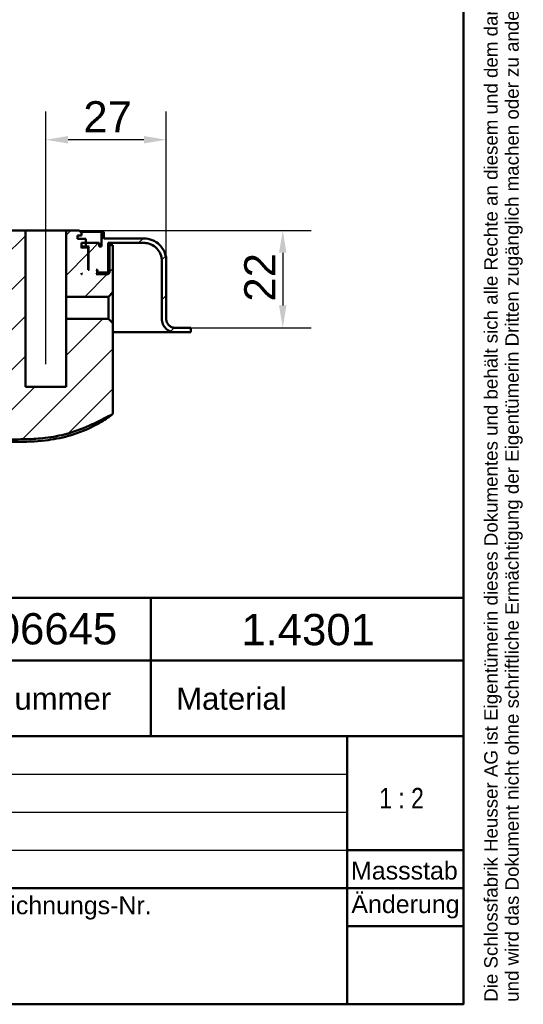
# Model space of a CAD drawing. Header units: millimetres. Extents: x 20 to 833, y 20 to 574.
# Tile 10 of 18: x 721 to 833, y 20 to 240. Entities that reach past the tile are written whole.
import ezdxf
from ezdxf.enums import TextEntityAlignment as Align

# ---------------------------------------------------------------- set-up
doc = ezdxf.new("R2010")
doc.units = ezdxf.units.MM
doc.header["$LTSCALE"] = 2
for name, color, linetype, lineweight in [('Bemaßungen(DIN)', 7, 'Continuous', 25), ('Mittellinie(DIN)', 7, 'Continuous', 25), ('Sichtbare Kanten(DIN)', 7, 'Continuous', 50), ('Skizziergeometrie(DIN)', 7, 'Continuous', 50), ('Skizzierlinie(DIN)', 7, 'Continuous', 25), ('Symbole(DIN)', 7, 'Continuous', 25)]:
    doc.layers.add(name, color=color, linetype=linetype, lineweight=lineweight)
doc.layers.add('Schraffur', color=179, linetype='Continuous', lineweight=9, true_color=0x1e1e47)
doc.styles.add('Aktuell-DIN', font='arial.ttf')
doc.styles.add('STANDARD-DIN~0', font='arial.ttf')
doc.styles.add('Textstil10', font='arial.ttf')
doc.styles.add('Textstil41', font='arial.ttf', dxfattribs={"width": 0.8})
doc.styles.add('Textstil83', font='arial.ttf', dxfattribs={"width": 0.8})
doc.dimstyles.new('CAD-LAN', dxfattribs={"dimscale": 2, "dimtxt": 3.5, "dimasz": 2.5, "dimexe": 3.175, "dimexo": 0, "dimgap": 0.8, "dimtad": 1, "dimrnd": 1e-08, "dimtxsty": 'STANDARD-DIN~0', "dimcen": 0.09, "dimdle": 10, "dimclrd": 250, "dimclre": 250, "dimclrt": 250, "dimadec": 0, "dimazin": 2, "dimtfac": 1, "dimtmove": 0, "dimatfit": 3, "dimfxl": 1, "dimtolj": 1, "dimtzin": 0, "dimlwd": 25, "dimlwe": 25, "dimarcsym": 0})

# ---------------------------------------------------------------- blocks, each defined once
blk = doc.blocks.new('Ränder Standardrahmen')
at = {"layer": 'Skizziergeometrie(DIN)', "flags": 128}
blk.add_lwpolyline([(10, 10), (10, 287), (410, 287), (410, 10), (10, 10)], dxfattribs=at)
blk = doc.blocks.new('Schriftfelder Heusser')
at = {"layer": 'Skizziergeometrie(DIN)'}
for p, q in [((101, 236.92), (291, 236.92)), ((256, 229.92), (256, 236.92)), ((291, 236.92), (291, 229.92)), ((101, 229.92), (291, 229.92)), ((256, 229.92), (256, 221.42)), ((291, 229.92), (291, 191.42)), ((101, 221.42), (291, 221.42)), ((278, 221.42), (278, 191.42)), ((278, 208.67), (291, 208.67)), ((101, 204.42), (291, 204.42)), ((278, 200.17), (291, 200.17)), ((291, 191.42), (101, 191.42))]:
    blk.add_line(p, q, dxfattribs=at)
at = {"layer": 'Skizzierlinie(DIN)'}
for p, q in [((162.35, 217.17), (278, 217.17)), ((162.35, 212.92), (278, 212.92)), ((162.35, 208.67), (278, 208.67))]:
    blk.add_line(p, q, dxfattribs=at)
at = {"layer": 'Symbole(DIN)', "color": 7, "insert": (293.33, 191.7), "char_height": 1.5, "width": 182.3003, "attachment_point": 1, "rotation": 90, "line_spacing_factor": 0.944221, "style": 'Aktuell-DIN'}
blk.add_mtext('\\fArial|b0|i0;\\H1.5000;Die Schlossfabrik Heusser AG ist Eigentümerin dieses Dokumentes und behält sich alle Rechte an diesem und dem dargestellten Gegenstand vor. Der Empfänger anerkennt diese Rechte\\Pund wird das Dokument nicht ohne schriftliche Ermächtigung der Eigentümerin Dritten zugänglich machen oder zu anderen Zwecken verwenden, zu dem es ihm übergeben worden ist.\\P ', dxfattribs=at)
at = {"layer": 'Symbole(DIN)', "color": 179, "true_color": 0x262659, "style": 'Aktuell-DIN'}
for s, insert, char_height, attachment_point in [('B-Nummer', (234.74, 225.62), 2.489, 4), ('Material', (265.02, 225.62), 2.489, 5), ('\\fArial|b0|i0;\\H2.0000;Massstab', (284.39, 206.37), 2, 5), ('\\fArial|b0|i0;Zeichnungs-Nr.', (237, 203.5), 2, 1)]:
    blk.add_mtext(s, dxfattribs=dict(at, insert=insert, char_height=char_height, attachment_point=attachment_point))
at = {"layer": 'Symbole(DIN)', "color": 179, "true_color": 0x262659, "insert": (284.51, 202.33), "char_height": 2, "width": 12.1143, "attachment_point": 5, "style": 'Aktuell-DIN'}
blk.add_mtext('\\fArial|b0|i0;Änderung', dxfattribs=at)
at = {"layer": 'Symbole(DIN)', "color": 179, "true_color": 0x262659}
for tag, height, style, p in [('AUTOR', 2.49, 'Aktuell-DIN', (240.03, 219.26)), ('KONTROLLDATUM', 2, 'Textstil10', (217.42, 215.04)), ('KONTROLLIERT_VON', 2, 'Textstil10', (239.98, 215.05))]:
    blk.add_attdef(tag, text='', height=height, dxfattribs=dict(at, style=style)).set_placement(p, align=Align.MIDDLE_LEFT)
at = {"layer": 'Symbole(DIN)', "color": 179, "true_color": 0x262659, "style": 'Textstil10'}
blk.add_attdef('ERSTELLUNGSDATUM_001', (217.04, 218.29), '', height=2, dxfattribs=at)
at = {"layer": 'Symbole(DIN)', "color": 7, "style": 'Textstil83', "width": 0.8}
blk.add_attdef('Anfänglicher_Ansichtsmaßstab_001', (281.57, 213.34), '', height=2.3, dxfattribs=at)
at = {"layer": 'Symbole(DIN)', "color": 179, "true_color": 0x262659, "style": 'Textstil10'}
blk.add_attdef('PROJEKT', text='', height=2, dxfattribs=at).set_placement((217.77, 209.72), align=Align.BOTTOM_LEFT)
at = {"layer": 'Symbole(DIN)', "color": 7, "style": 'Textstil41', "width": 0.8}
blk.add_attdef('STATUS', text='', height=5, dxfattribs=at).set_placement((284.53, 195.86), align=Align.MIDDLE_CENTER)
blk = doc.blocks.new('*D26')
at = {"layer": 'Bemaßungen(DIN)', "color": 250, "linetype": 'Continuous', "lineweight": 25, "true_color": 0x3f3f3f, "transparency": 16777216}
for p, q in [((733.95, 193.27), (785.89, 193.27)), ((779.54, 188.27), (779.54, 176.47)), ((757.95, 171.47), (785.89, 171.47))]:
    blk.add_line(p, q, dxfattribs=at)
at = {"layer": 'Bemaßungen(DIN)', "color": 250, "linetype": 'Continuous', "true_color": 0x3f3f3f, "transparency": 16777216}
for points in [[(778.7, 188.27), (780.37, 188.27), (779.54, 193.27)], [(778.7, 176.47), (780.37, 176.47), (779.54, 171.47)]]:
    blk.add_solid(points, dxfattribs=at)
at = {"layer": 'Defpoints', "color": 0, "linetype": 'Continuous', "transparency": 16777216}
for p in [(733.95, 193.27), (757.95, 171.47), (779.54, 171.47)]:
    blk.add_point(p, dxfattribs=at)
at = {"layer": 'Bemaßungen(DIN)', "color": 250, "linetype": 'Continuous', "lineweight": 25, "true_color": 0x3f3f3f, "transparency": 16777216, "insert": (770.91, 177.33), "char_height": 7, "attachment_point": 1, "rotation": 90, "style": 'STANDARD-DIN~0'}
blk.add_mtext('\\A1;22', dxfattribs=at)
blk = doc.blocks.new('*D27')
at = {"layer": 'Bemaßungen(DIN)', "color": 250, "linetype": 'Continuous', "lineweight": 25, "true_color": 0x3f3f3f, "transparency": 16777216}
for p, q in [((726.45, 198.27), (726.45, 219.92)), ((753.45, 186.47), (753.45, 219.92)), ((748.45, 213.57), (731.45, 213.57))]:
    blk.add_line(p, q, dxfattribs=at)
at = {"layer": 'Bemaßungen(DIN)', "color": 250, "linetype": 'Continuous', "true_color": 0x3f3f3f, "transparency": 16777216}
for points in [[(731.45, 214.4), (731.45, 212.74), (726.45, 213.57)], [(748.45, 214.4), (748.45, 212.74), (753.45, 213.57)]]:
    blk.add_solid(points, dxfattribs=at)
at = {"layer": 'Defpoints', "color": 0, "linetype": 'Continuous', "transparency": 16777216}
for p in [(726.45, 213.57), (726.45, 198.27), (753.45, 186.47)]:
    blk.add_point(p, dxfattribs=at)
at = {"layer": 'Bemaßungen(DIN)', "color": 250, "linetype": 'Continuous', "lineweight": 25, "true_color": 0x3f3f3f, "transparency": 16777216, "insert": (734.88, 222.2), "char_height": 7, "attachment_point": 1, "style": 'STANDARD-DIN~0'}
blk.add_mtext('\\A1;27', dxfattribs=at)

msp = doc.modelspace()

# ---------------------------------------------------------------- hatches: boundary and pattern name
at = {"layer": 'Schraffur'}
h = msp.add_hatch(dxfattribs=at)
h.set_pattern_fill('ANSI31', color=256, scale=50.8, style=0)
h.set_pattern_definition([(45, (0, 0), (-4.49013, 4.49013), [])])
edge = h.paths.add_edge_path()
edge.add_line((752.454, 186.47), (752.454, 173.47))
edge.add_spline(control_points=[(752.454, 173.47), (752.454, 173.262), (752.476, 173.054), (752.56, 172.652), (752.622, 172.459), (752.86, 171.912), (753.089, 171.584), (753.649, 171.044), (753.973, 170.833), (754.687, 170.544), (755.067, 170.47), (755.454, 170.47)], knot_values=[-0.4735831, -0.4735831, -0.4735831, -0.4735831, -0.4108832, -0.4108832, -0.3500812, -0.3500812, -0.2314327, -0.2314327, -0.1160757, -0.1160757, -0.0000071, -0.0000071, -0.0000071, -0.0000071], degree=3, periodic=0)
edge.add_line((755.454, 170.47), (758.954, 170.47))
edge.add_line((758.954, 170.47), (758.954, 171.44))
edge.add_line((758.954, 171.44), (757.954, 171.44))
edge.add_line((757.954, 171.44), (757.954, 171.47))
edge.add_line((757.954, 171.47), (755.454, 171.47))
edge.add_spline(control_points=[(755.454, 171.47), (755.315, 171.47), (755.177, 171.485), (754.909, 171.541), (754.78, 171.582), (754.415, 171.741), (754.197, 171.893), (753.837, 172.267), (753.696, 172.483), (753.503, 172.959), (753.455, 173.212), (753.455, 173.47)], knot_values=[-0.3157143, -0.3157143, -0.3157143, -0.3157143, -0.2739221, -0.2739221, -0.2333875, -0.2333875, -0.1542884, -0.1542884, -0.0773838, -0.0773838, 0, 0, 0, 0], degree=3, periodic=0)
edge.add_line((753.455, 173.47), (753.455, 186.47))
edge.add_spline(control_points=[(753.455, 186.47), (753.455, 186.818), (753.419, 187.164), (753.278, 187.835), (753.175, 188.156), (752.778, 189.069), (752.398, 189.614), (751.464, 190.514), (750.923, 190.867), (749.733, 191.348), (749.099, 191.47), (748.455, 191.47)], knot_values=[-0.7893052, -0.7893052, -0.7893052, -0.7893052, -0.6848053, -0.6848053, -0.5834686, -0.5834686, -0.3857211, -0.3857211, -0.1934595, -0.1934595, 0, 0, 0, 0], degree=3, periodic=0)
edge.add_line((748.455, 191.47), (739.454, 191.47))
edge.add_line((739.454, 191.47), (739.454, 192.97))
edge.add_line((739.454, 192.97), (738.954, 192.97))
edge.add_line((738.954, 192.97), (738.954, 189.67))
edge.add_line((738.954, 189.67), (738.454, 189.67))
edge.add_line((738.454, 189.67), (738.454, 190.47))
edge.add_line((738.454, 190.47), (735.471, 190.47))
edge.add_line((735.471, 190.47), (735.471, 191.37))
edge.add_line((735.471, 191.37), (733.554, 191.37))
edge.add_line((733.554, 191.37), (733.554, 192.17))
edge.add_line((733.554, 192.17), (734.454, 192.17))
edge.add_line((734.454, 192.17), (734.454, 192.77))
edge.add_line((734.454, 192.77), (733.954, 193.27))
edge.add_line((733.954, 193.27), (731.004, 193.27))
edge.add_line((731.004, 193.27), (731.004, 178.429))
edge.add_line((731.004, 178.429), (740.513, 178.429))
edge.add_line((740.513, 178.429), (741.497, 179.413))
edge.add_line((741.497, 179.413), (741.497, 187.47))
edge.add_line((741.497, 187.47), (741.497, 189.97))
edge.add_line((741.497, 189.97), (740.754, 189.97))
edge.add_line((740.754, 189.97), (740.754, 183.77))
edge.add_line((740.754, 183.77), (740.454, 183.47))
edge.add_line((740.454, 183.47), (737.754, 183.47))
edge.add_line((737.754, 183.47), (737.954, 183.67))
edge.add_line((737.954, 183.67), (737.954, 184.27))
edge.add_line((737.954, 184.27), (737.754, 184.47))
edge.add_line((737.754, 184.47), (738.054, 184.47))
edge.add_line((738.054, 184.47), (738.054, 183.97))
edge.add_line((738.054, 183.97), (738.154, 183.87))
edge.add_line((738.154, 183.87), (740.254, 183.87))
edge.add_line((740.254, 183.87), (740.454, 184.07))
edge.add_line((740.454, 184.07), (740.454, 190.47))
edge.add_line((740.454, 190.47), (748.454, 190.47))
edge.add_spline(control_points=[(748.454, 190.47), (748.733, 190.47), (749.01, 190.442), (749.546, 190.329), (749.803, 190.247), (750.533, 189.929), (750.969, 189.625), (751.689, 188.878), (751.971, 188.445), (752.357, 187.494), (752.454, 186.986), (752.454, 186.47)], knot_values=[-0.6314442, -0.6314442, -0.6314442, -0.6314442, -0.5478443, -0.5478443, -0.4667749, -0.4667749, -0.3085769, -0.3085769, -0.1547676, -0.1547676, 0, 0, 0, 0], degree=3, periodic=0)
h.paths.add_polyline_path([(735.954, 184.47), (735.954, 189.27), (735.754, 189.47), (734.654, 189.47), (734.454, 189.27), (734.454, 190.47), (735.454, 190.47), (735.454, 189.67), (736.204, 189.67), (736.004, 189.47), (736.004, 184.67), (736.204, 184.47)], flags=0)
h.paths.add_polyline_path([(734.654, 183.47), (734.454, 183.47), (734.454, 183.67)], flags=0)
edge = h.paths.add_edge_path()
edge.add_line((544.954, 171.47), (544.954, 170.47))
edge.add_line((544.954, 170.47), (559.454, 170.47))
edge.add_spline(control_points=[(559.454, 170.47), (559.663, 170.47), (559.871, 170.492), (560.273, 170.576), (560.466, 170.638), (561.013, 170.876), (561.341, 171.105), (561.881, 171.665), (562.092, 171.989), (562.381, 172.703), (562.454, 173.084), (562.454, 173.47)], knot_values=[-0.4735814, -0.4735814, -0.4735814, -0.4735814, -0.4108832, -0.4108832, -0.3500812, -0.3500812, -0.2314327, -0.2314327, -0.1160757, -0.1160757, 0, 0, 0, 0], degree=3, periodic=0)
edge.add_line((562.454, 173.47), (562.454, 208.47))
edge.add_spline(control_points=[(562.454, 208.47), (562.454, 208.749), (562.483, 209.026), (562.596, 209.562), (562.678, 209.819), (562.996, 210.549), (563.3, 210.985), (564.047, 211.705), (564.48, 211.987), (565.431, 212.373), (565.939, 212.47), (566.454, 212.47)], knot_values=[-0.6314442, -0.6314442, -0.6314442, -0.6314442, -0.5478443, -0.5478443, -0.4667749, -0.4667749, -0.3085769, -0.3085769, -0.1547676, -0.1547676, 0, 0, 0, 0], degree=3, periodic=0)
edge.add_line((566.454, 212.47), (684.857, 212.47))
edge.add_spline(control_points=[(684.857, 212.47), (685.345, 212.47), (685.825, 212.383), (686.72, 212.042), (687.127, 211.798), (687.869, 211.152), (688.189, 210.744), (688.655, 209.828), (688.797, 209.332), (688.842, 208.819)], knot_values=[-0.5965767, -0.5965767, -0.5965767, -0.5965767, -0.4502726, -0.4502726, -0.3087981, -0.3087981, -0.1544759, -0.1544759, 0, 0, 0, 0], degree=3, periodic=0)
edge.add_line((688.842, 208.819), (690.048, 195.035))
edge.add_spline(control_points=[(690.048, 195.035), (690.101, 194.428), (690.262, 193.839), (690.784, 192.762), (691.133, 192.282), (692.018, 191.428), (692.561, 191.074), (693.752, 190.593), (694.385, 190.47), (695.029, 190.47)], knot_values=[-0.7457209, -0.7457209, -0.7457209, -0.7457209, -0.5628408, -0.5628408, -0.3859976, -0.3859976, -0.1930948, -0.1930948, 0, 0, 0, 0], degree=3, periodic=0)
edge.add_line((695.029, 190.47), (712.454, 190.47))
edge.add_line((712.454, 190.47), (712.454, 184.07))
edge.add_line((712.454, 184.07), (712.654, 183.87))
edge.add_line((712.654, 183.87), (714.754, 183.87))
edge.add_line((714.754, 183.87), (714.854, 183.97))
edge.add_line((714.854, 183.97), (714.854, 184.47))
edge.add_line((714.854, 184.47), (715.154, 184.47))
edge.add_line((715.154, 184.47), (714.954, 184.27))
edge.add_line((714.954, 184.27), (714.954, 183.67))
edge.add_line((714.954, 183.67), (715.154, 183.47))
edge.add_line((715.154, 183.47), (712.454, 183.47))
edge.add_line((712.454, 183.47), (712.154, 183.77))
edge.add_line((712.154, 183.77), (712.154, 189.97))
edge.add_line((712.154, 189.97), (711.311, 189.97))
edge.add_line((711.311, 189.97), (711.311, 187.47))
edge.add_line((711.311, 187.47), (711.311, 162.054))
edge.add_spline(control_points=[(711.311, 162.054), (711.311, 157.608), (711.311, 154.05), (707.784, 150.92), (703.757, 150.902), (698.723, 150.88)], knot_values=[0, 0, 0, 0, 0, 0, 1, 1, 1, 1, 1, 1], degree=5, periodic=0)
edge.add_spline(control_points=[(698.723, 150.88), (662.527, 150.722), (626.33, 150.579), (590.133, 150.708)], knot_values=[0.0000183, 0.0000183, 0.0000183, 0.0000183, 10.8591286, 10.8591286, 10.8591286, 10.8591286], degree=3, periodic=0)
edge.add_spline(control_points=[(590.133, 150.708), (583.597, 150.731), (577.637, 150.76), (571.445, 156.437), (571.417, 162.917), (571.383, 171.008)], knot_values=[0, 0, 0, 0, 0, 0, 1, 1, 1, 1, 1, 1], degree=5, periodic=0)
edge.add_spline(control_points=[(571.383, 171.008), (571.353, 178.305), (571.336, 182.192), (571.335, 185.557)], knot_values=[0, 0, 0, 0, 1.0033721, 1.0033721, 1.0033721, 1.0033721], weights=[1.044297, 1.00552, 1.0006869, 1.0000845], degree=3, periodic=0)
edge.add_spline(control_points=[(571.335, 185.557), (571.335, 186.123), (571.335, 186.63), (571.022, 186.97), (570.5, 186.97), (569.924, 186.97)], knot_values=[0, 0, 0, 0, 0, 0, 1, 1, 1, 1, 1, 1], degree=5, periodic=0)
edge.add_line((569.924, 186.97), (568.334, 186.97))
edge.add_spline(control_points=[(568.334, 186.97), (568.229, 186.97), (568.121, 186.97), (567.988, 186.933), (567.95, 186.917), (567.885, 186.871), (567.859, 186.843), (567.811, 186.769), (567.796, 186.721), (567.769, 186.589), (567.769, 186.496), (567.769, 186.405)], knot_values=[-0.0997525, -0.0997525, -0.0997525, -0.0997525, -0.0687231, -0.0687231, -0.0556331, -0.0556331, -0.0432165, -0.0432165, -0.0273736, -0.0273736, -0.0000528, -0.0000528, -0.0000528, -0.0000528], degree=3, periodic=0)
edge.add_spline(control_points=[(567.769, 186.405), (567.769, 184.479), (567.765, 182.64), (567.759, 180.704), (567.753, 178.764), (567.745, 176.766), (567.737, 174.836), (567.732, 173.55), (567.726, 172.265), (567.721, 170.98)], knot_values=[0, 0, 0, 0, 0.4100205, 0.4100205, 0.4100205, 0.82096, 0.82096, 0.82096, 1.0946134, 1.0946134, 1.0946134, 1.0946134], degree=3, periodic=0)
edge.add_spline(control_points=[(567.721, 170.98), (567.716, 169.843), (567.709, 168.704), (567.737, 167.49), (567.766, 166.276), (567.828, 165.209), (567.915, 164.291), (568.09, 162.454), (568.373, 160.958), (568.776, 159.549), (570.39, 153.912), (574.013, 150.029), (579.304, 148.266), (580.627, 147.825), (582.032, 147.511), (583.759, 147.309), (584.622, 147.208), (585.625, 147.133), (586.767, 147.093), (587.908, 147.052), (588.979, 147.049), (590.049, 147.044)], knot_values=[0, 0, 0, 0, 0.2406476, 0.2406476, 0.2406476, 0.4812952, 0.4812952, 0.4812952, 0.9625904, 0.9625904, 0.9625904, 2.8877711, 2.8877711, 2.8877711, 3.3690663, 3.3690663, 3.3690663, 3.6097139, 3.6097139, 3.6097139, 3.8503615, 3.8503615, 3.8503615, 3.8503615], degree=3, periodic=0)
edge.add_line((590.049, 147.044), (717.522, 146.498))
edge.add_spline(control_points=[(717.522, 146.498), (718.988, 146.491), (720.456, 146.484), (722.015, 146.528), (723.575, 146.572), (724.957, 146.662), (726.311, 146.817)], knot_values=[0, 0, 0, 0, 0.4403832, 0.4403832, 0.4403832, 0.8807664, 0.8807664, 0.8807664, 0.8807664], degree=3, periodic=0)
edge.add_spline(control_points=[(726.311, 146.817), (728.091, 147.02), (729.701, 147.325), (731.215, 147.746)], knot_values=[0, 0, 0, 0, 0.5001725, 0.5001725, 0.5001725, 0.5001725], degree=3, periodic=0)
edge.add_spline(control_points=[(731.215, 147.746), (732.75, 148.172), (734.43, 148.787), (736.256, 149.592)], knot_values=[0, 0, 0, 0, 0.5374565, 0.5374565, 0.5374565, 0.5374565], degree=3, periodic=0)
edge.add_spline(control_points=[(736.256, 149.592), (736.72, 149.796), (737.054, 149.95), (737.457, 150.146), (737.86, 150.342), (738.255, 150.544), (738.648, 150.747), (738.747, 150.797), (738.845, 150.848), (738.943, 150.899), (739.238, 151.051), (739.534, 151.203), (739.831, 151.351), (739.881, 151.376), (739.93, 151.4), (739.98, 151.424), (740.03, 151.449), (740.08, 151.473), (740.13, 151.497), (740.379, 151.617), (740.63, 151.733), (740.887, 151.84), (740.939, 151.861), (740.99, 151.882), (741.04, 151.902)], knot_values=[0, 0, 0, 0, 0.1300988, 0.1300988, 0.1300988, 0.2601975, 0.2601975, 0.2601975, 0.2927222, 0.2927222, 0.2927222, 0.3902963, 0.3902963, 0.3902963, 0.4065586, 0.4065586, 0.4065586, 0.422821, 0.422821, 0.422821, 0.5041327, 0.5041327, 0.5041327, 0.5203951, 0.5203951, 0.5203951, 0.5203951], degree=3, periodic=0)
edge.add_spline(control_points=[(741.04, 151.902), (741.133, 151.939), (741.224, 151.973), (741.34, 152.048), (741.376, 152.08), (741.438, 152.16), (741.459, 152.206), (741.497, 152.349), (741.497, 152.454), (741.497, 152.558)], knot_values=[-0.0935252, -0.0935252, -0.0935252, -0.0935252, -0.0642653, -0.0642653, -0.0483657, -0.0483657, -0.0312512, -0.0312512, 0, 0, 0, 0], degree=3, periodic=0)
edge.add_line((741.497, 152.558), (741.497, 172.528))
edge.add_line((741.497, 172.528), (740.513, 173.512))
edge.add_line((740.513, 173.512), (731.004, 173.512))
edge.add_line((731.004, 173.512), (731.004, 158.27))
edge.add_line((731.004, 158.27), (721.904, 158.27))
edge.add_line((721.904, 158.27), (721.904, 193.27))
edge.add_line((721.904, 193.27), (718.954, 193.27))
edge.add_line((718.954, 193.27), (718.454, 192.77))
edge.add_line((718.454, 192.77), (718.454, 192.17))
edge.add_line((718.454, 192.17), (719.354, 192.17))
edge.add_line((719.354, 192.17), (719.354, 190.47))
edge.add_line((719.354, 190.47), (718.454, 190.47))
edge.add_line((718.454, 190.47), (718.454, 189.27))
edge.add_line((718.454, 189.27), (718.254, 189.47))
edge.add_line((718.254, 189.47), (717.154, 189.47))
edge.add_line((717.154, 189.47), (716.954, 189.27))
edge.add_line((716.954, 189.27), (716.954, 184.47))
edge.add_line((716.954, 184.47), (716.704, 184.47))
edge.add_line((716.704, 184.47), (716.904, 184.67))
edge.add_line((716.904, 184.67), (716.904, 189.47))
edge.add_line((716.904, 189.47), (716.704, 189.67))
edge.add_line((716.704, 189.67), (717.454, 189.67))
edge.add_line((717.454, 189.67), (717.454, 190.47))
edge.add_line((717.454, 190.47), (714.454, 190.47))
edge.add_line((714.454, 190.47), (714.454, 189.67))
edge.add_line((714.454, 189.67), (713.954, 189.67))
edge.add_line((713.954, 189.67), (713.954, 192.97))
edge.add_line((713.954, 192.97), (713.454, 192.97))
edge.add_line((713.454, 192.97), (713.454, 191.47))
edge.add_line((713.454, 191.47), (694.825, 191.47))
edge.add_spline(control_points=[(694.825, 191.47), (694.336, 191.47), (693.854, 191.559), (692.957, 191.901), (692.55, 192.147), (691.808, 192.795), (691.489, 193.204), (691.024, 194.12), (690.883, 194.617), (690.84, 195.13)], knot_values=[-0.5973968, -0.5973968, -0.5973968, -0.5973968, -0.4506663, -0.4506663, -0.3087924, -0.3087924, -0.1544816, -0.1544816, 0, 0, 0, 0], degree=3, periodic=0)
edge.add_line((690.84, 195.13), (689.663, 208.896))
edge.add_spline(control_points=[(689.663, 208.896), (689.611, 209.505), (689.45, 210.096), (688.928, 211.177), (688.578, 211.658), (687.692, 212.513), (687.149, 212.867), (685.958, 213.348), (685.325, 213.47), (684.681, 213.47)], knot_values=[-0.7467461, -0.7467461, -0.7467461, -0.7467461, -0.5633329, -0.5633329, -0.3859905, -0.3859905, -0.193102, -0.193102, 0, 0, 0, 0], degree=3, periodic=0)
edge.add_line((684.681, 213.47), (566.455, 213.47))
edge.add_spline(control_points=[(566.455, 213.47), (566.107, 213.47), (565.761, 213.435), (565.09, 213.294), (564.769, 213.191), (563.856, 212.794), (563.311, 212.414), (562.411, 211.48), (562.058, 210.939), (561.577, 209.749), (561.455, 209.115), (561.455, 208.47)], knot_values=[-0.7893052, -0.7893052, -0.7893052, -0.7893052, -0.6848053, -0.6848053, -0.5834686, -0.5834686, -0.3857211, -0.3857211, -0.1934595, -0.1934595, 0, 0, 0, 0], degree=3, periodic=0)
edge.add_line((561.455, 208.47), (561.455, 173.47))
edge.add_spline(control_points=[(561.455, 173.47), (561.455, 173.331), (561.44, 173.193), (561.384, 172.925), (561.343, 172.796), (561.184, 172.431), (561.032, 172.213), (560.658, 171.853), (560.442, 171.712), (559.966, 171.519), (559.712, 171.47), (559.455, 171.47)], knot_values=[-0.3157221, -0.3157221, -0.3157221, -0.3157221, -0.2739221, -0.2739221, -0.2333875, -0.2333875, -0.1542884, -0.1542884, -0.0773838, -0.0773838, -0.000002, -0.000002, -0.000002, -0.000002], degree=3, periodic=0)
edge.add_line((559.455, 171.47), (544.954, 171.47))
h.paths.add_polyline_path([(718.454, 183.47), (718.254, 183.47), (718.454, 183.67)], flags=0)

# ---------------------------------------------------------------- linework, layer by layer
at = {"layer": 'Mittellinie(DIN)', "linetype": 'Continuous'}
msp.add_line((726.454, 163.35), (726.454, 198.27), dxfattribs=at)
at = {"layer": 'Sichtbare Kanten(DIN)'}
for p, q in [((721.904, 193.27), (718.954, 193.27)), ((721.904, 158.27), (721.904, 193.27)), ((731.004, 193.27), (721.904, 193.27)), ((733.954, 193.27), (731.004, 193.27)), ((731.004, 193.27), (731.004, 178.429)), ((733.554, 191.37), (733.554, 192.17)), ((733.554, 192.17), (734.454, 192.17)), ((734.454, 192.77), (733.954, 193.27)), ((734.254, 192.97), (738.954, 192.97)), ((734.454, 192.17), (734.454, 192.77)), ((739.454, 192.97), (738.954, 192.97)), ((738.954, 192.97), (738.954, 189.67)), ((739.454, 191.47), (739.454, 192.97)), ((735.471, 191.37), (733.554, 191.37)), ((734.454, 189.27), (734.454, 190.47)), ((734.454, 190.47), (735.454, 190.47)), ((735.454, 189.67), (734.454, 189.67)), ((735.454, 190.47), (735.454, 189.67)), ((735.454, 189.67), (736.204, 189.67)), ((735.471, 190.47), (735.471, 191.37)), ((738.454, 190.47), (735.471, 190.47)), ((736.204, 189.67), (736.004, 189.47)), ((738.454, 189.67), (738.454, 190.47)), ((738.954, 189.67), (738.454, 189.67)), ((748.455, 191.47), (739.454, 191.47)), ((740.454, 184.07), (740.454, 190.47)), ((740.454, 190.47), (748.454, 190.47)), ((740.754, 189.97), (740.454, 189.97)), ((741.497, 189.97), (740.754, 189.97)), ((740.754, 189.97), (740.754, 183.77)), ((741.497, 187.47), (741.497, 189.97)), ((734.654, 189.47), (734.454, 189.27)), ((734.654, 189.47), (734.454, 189.47)), ((735.754, 189.47), (734.654, 189.47)), ((735.954, 189.27), (735.754, 189.47)), ((735.754, 189.47), (736.004, 189.47)), ((735.954, 184.47), (735.954, 189.27)), ((736.004, 189.47), (736.004, 184.67)), ((741.497, 179.413), (741.497, 187.47)), ((741.497, 187.47), (741.497, 179.413)), ((752.454, 186.47), (752.454, 173.47)), ((753.455, 173.47), (753.455, 186.47)), ((753.455, 186.47), (753.455, 186.47)), ((753.455, 173.47), (753.455, 186.47)), ((734.454, 183.47), (734.454, 183.67)), ((734.454, 183.67), (734.654, 183.47)), ((734.654, 183.47), (734.454, 183.47)), ((736.004, 184.67), (735.954, 184.67)), ((736.204, 184.47), (735.954, 184.47)), ((736.004, 184.67), (736.204, 184.47)), ((737.954, 184.27), (737.754, 184.47)), ((737.754, 184.47), (738.054, 184.47)), ((737.754, 183.47), (737.954, 183.67)), ((740.454, 183.47), (737.754, 183.47)), ((737.954, 183.67), (737.954, 184.27)), ((738.054, 183.97), (737.954, 183.97)), ((737.954, 183.87), (738.154, 183.87)), ((740.754, 183.77), (737.954, 183.77)), ((738.054, 184.47), (738.054, 183.97)), ((738.054, 183.97), (738.154, 183.87)), ((738.154, 183.87), (740.254, 183.87)), ((740.254, 183.87), (740.454, 184.07)), ((740.754, 183.77), (740.454, 183.47)), ((740.513, 178.429), (741.497, 179.413)), ((731.004, 178.429), (740.513, 178.429)), ((731.004, 178.429), (731.004, 173.512)), ((740.513, 178.429), (740.513, 173.512)), ((740.513, 173.512), (731.004, 173.512)), ((731.004, 173.512), (731.004, 158.27)), ((741.497, 172.528), (740.513, 173.512)), ((741.497, 152.558), (741.497, 172.528)), ((741.497, 172.528), (741.497, 152.558)), ((741.497, 170.47), (755.454, 170.47)), ((757.954, 171.47), (755.454, 171.47)), ((755.454, 170.47), (758.954, 170.47)), ((757.954, 171.44), (757.954, 171.47)), ((757.954, 171.44), (757.954, 171.47)), ((758.954, 171.44), (757.954, 171.44)), ((758.954, 170.47), (758.954, 171.44)), ((758.954, 170.47), (758.954, 171.44)), ((731.004, 158.27), (721.904, 158.27))]:
    msp.add_line(p, q, dxfattribs=at)
for points, knots in [([(748.454, 190.47), (748.733, 190.47), (749.01, 190.442), (749.546, 190.329), (749.803, 190.247), (750.533, 189.929), (750.969, 189.625), (751.689, 188.878), (751.971, 188.445), (752.357, 187.494), (752.454, 186.986), (752.454, 186.47)], [-0.63144419, -0.63144419, -0.63144419, -0.63144419, -0.54784426, -0.54784426, -0.46677491, -0.46677491, -0.30857687, -0.30857687, -0.15476758, -0.15476758, 0, 0, 0, 0]), ([(753.455, 186.47), (753.455, 186.818), (753.419, 187.164), (753.278, 187.835), (753.175, 188.156), (752.778, 189.069), (752.398, 189.614), (751.464, 190.514), (750.923, 190.867), (749.733, 191.348), (749.099, 191.47), (748.455, 191.47)], [-0.78930523, -0.78930523, -0.78930523, -0.78930523, -0.68480532, -0.68480532, -0.58346864, -0.58346864, -0.38572109, -0.38572109, -0.19345948, -0.19345948, 0, 0, 0, 0]), ([(726.307, 146.255), (721.952, 145.757), (717.545, 145.936), (705.826, 145.987), (698.49, 146.018), (669.146, 146.144), (647.138, 146.238), (616.877, 146.368), (608.624, 146.403), (594.178, 146.466), (587.882, 145.865), (580.542, 147.294), (579.294, 147.648), (576.104, 148.943), (574.22, 150.163), (571.469, 152.904), (570.439, 154.338), (568.836, 157.444), (568.258, 159.149), (567.412, 162.997), (567.236, 165.181), (567.087, 170.972), (567.176, 174.597), (567.194, 179.679), (567.199, 181.138), (567.205, 183.326), (567.207, 184.056), (567.207, 185.15), (567.205, 185.515), (567.209, 185.975), (567.211, 186.071), (567.217, 186.277), (567.223, 186.389), (567.245, 186.536), (567.255, 186.581), (567.291, 186.703), (567.325, 186.769), (567.411, 186.868), (567.464, 186.905), (567.572, 186.945), (567.619, 186.956), (567.703, 186.966), (567.737, 186.969), (567.791, 186.971), (567.811, 186.971), (567.852, 186.972), (567.873, 186.972), (567.894, 186.972)], [0, 0, 0, 0, 1.3147732, 1.3147732, 3.5156069, 3.5156069, 10.1181079, 10.1181079, 12.5940457, 12.5940457, 14.4517512, 14.4517512, 14.8372417, 14.8372417, 15.4848677, 15.4848677, 16.0022412, 16.0022412, 16.5333209, 16.5333209, 17.1842684, 17.1842684, 18.2712861, 18.2712861, 18.7090006, 18.7090006, 18.9277979, 18.9277979, 19.037268, 19.037268, 19.0659314, 19.0659314, 19.1002429, 19.1002429, 19.1167144, 19.1167144, 19.1500843, 19.1500843, 19.1808225, 19.1808225, 19.1996381, 19.1996381, 19.21058, 19.21058, 19.2165994, 19.2165994, 19.2229076, 19.2229076, 19.2229076, 19.2229076]), ([(741.497, 179.413), (741.497, 179.413), (741.497, 179.413), (741.497, 179.413), (741.496, 179.326), (741.491, 178.971), (741.487, 178.703), (741.48, 178.089), (741.477, 177.703), (741.471, 176.858), (741.47, 176.4), (741.47, 175.97), (741.47, 175.54), (741.471, 175.081), (741.477, 174.235), (741.48, 173.848), (741.487, 173.235), (741.491, 172.969), (741.496, 172.615), (741.497, 172.528), (741.497, 172.528), (741.497, 172.528), (741.497, 172.528)], [1.55009, 1.55009, 1.55009, 1.55009, 1.5501229, 1.5501229, 1.6796868, 1.6796868, 1.8092507, 1.8092507, 1.9380413, 1.9380413, 2.0668318, 2.0668318, 2.0668318, 2.1958916, 2.1958916, 2.3249514, 2.3249514, 2.4542456, 2.4542456, 2.5835399, 2.5835399, 2.5835728, 2.5835728, 2.5835728, 2.5835728]), ([(752.454, 173.47), (752.454, 173.262), (752.476, 173.054), (752.56, 172.652), (752.622, 172.459), (752.86, 171.912), (753.089, 171.584), (753.649, 171.044), (753.973, 170.833), (754.687, 170.544), (755.067, 170.47), (755.454, 170.47)], [-0.47358314, -0.47358314, -0.47358314, -0.47358314, -0.41088319, -0.41088319, -0.35008119, -0.35008119, -0.23143265, -0.23143265, -0.11607569, -0.11607569, -0.00000713, -0.00000713, -0.00000713, -0.00000713]), ([(755.454, 171.47), (755.315, 171.47), (755.177, 171.485), (754.909, 171.541), (754.78, 171.582), (754.415, 171.741), (754.197, 171.893), (753.837, 172.267), (753.696, 172.483), (753.503, 172.959), (753.455, 173.212), (753.455, 173.47)], [-0.31571434, -0.31571434, -0.31571434, -0.31571434, -0.27392213, -0.27392213, -0.23338746, -0.23338746, -0.15428844, -0.15428844, -0.07738379, -0.07738379, 0, 0, 0, 0]), ([(741.04, 151.902), (741.133, 151.939), (741.224, 151.973), (741.34, 152.048), (741.376, 152.08), (741.438, 152.16), (741.459, 152.206), (741.497, 152.349), (741.497, 152.454), (741.497, 152.558)], [-0.093525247, -0.093525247, -0.093525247, -0.093525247, -0.064265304, -0.064265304, -0.048365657, -0.048365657, -0.03125125, -0.03125125, 0, 0, 0, 0]), ([(741.335, 152.047), (741.334, 152.046), (741.331, 152.044), (741.32, 152.036), (741.302, 152.022), (741.254, 151.984), (741.217, 151.955), (740.981, 151.775), (740.726, 151.581), (739.911, 151.024), (739.389, 150.686), (738.273, 150.031), (737.703, 149.716), (736.389, 149.051), (735.621, 148.698), (733.774, 147.948), (732.667, 147.573), (729.837, 146.781), (728.075, 146.457), (726.307, 146.255)], [0.1270288, 0.1270288, 0.1270288, 0.1270288, 0.231747, 0.231747, 0.5607875, 0.5607875, 0.8078685, 0.8078685, 1.1211211, 1.1211211, 1.3900415, 1.3900415, 1.608894, 1.608894, 1.8669623, 1.8669623, 2.2153076, 2.2153076, 2.7492385, 2.7492385, 2.7492385, 2.7492385]), ([(736.256, 149.592), (736.72, 149.796), (737.054, 149.95), (737.457, 150.146), (737.86, 150.342), (738.255, 150.544), (738.648, 150.747), (738.747, 150.797), (738.845, 150.848), (738.943, 150.899), (739.238, 151.051), (739.534, 151.203), (739.831, 151.351), (739.881, 151.376), (739.93, 151.4), (739.98, 151.424), (740.03, 151.449), (740.08, 151.473), (740.13, 151.497), (740.379, 151.617), (740.63, 151.733), (740.887, 151.84), (740.939, 151.861), (740.99, 151.882), (741.04, 151.902)], [0, 0, 0, 0, 0.13009876, 0.13009876, 0.13009876, 0.26019753, 0.26019753, 0.26019753, 0.29272222, 0.29272222, 0.29272222, 0.39029629, 0.39029629, 0.39029629, 0.40655864, 0.40655864, 0.40655864, 0.42282098, 0.42282098, 0.42282098, 0.50413271, 0.50413271, 0.50413271, 0.52039505, 0.52039505, 0.52039505, 0.52039505]), ([(726.311, 146.817), (724.957, 146.662), (723.575, 146.572), (722.015, 146.528), (720.456, 146.484), (718.988, 146.491), (717.522, 146.498)], [0, 0, 0, 0, 0.44038321, 0.44038321, 0.44038321, 0.88076642, 0.88076642, 0.88076642, 0.88076642])]:
    msp.add_open_spline(points, degree=3, knots=knots, dxfattribs=at)
for points in [[(731.215, 147.746), (729.701, 147.325), (728.091, 147.02), (726.311, 146.817)], [(731.215, 147.746), (732.75, 148.172), (734.43, 148.787), (736.256, 149.592)]]:
    msp.add_open_spline(points, degree=3, dxfattribs=at)

# ---------------------------------------------------------------- block references
at = {"xscale": 2, "yscale": 2, "zscale": 2}
msp.add_blockref('Ränder Standardrahmen', (0, 0), dxfattribs=at)
ref = msp.add_blockref('Schriftfelder Heusser', (238, -362.833), dxfattribs=dict(xscale=2, yscale=2, zscale=2))
ref.add_attrib('Anfänglicher_Ansichtsmaßstab_001', '1 : 2', (801.136, 63.856), dxfattribs={"layer": 'Symbole(DIN)', "color": 7, "height": 4.6, "style": 'Textstil83', "width": 0.8})

# ---------------------------------------------------------------- texts
at = {"layer": 'Symbole(DIN)', "color": 7, "char_height": 7, "attachment_point": 1, "style": 'Aktuell-DIN'}
for s, insert, width in [('{\\fArial|b0|i0;\\H7.0000;206645}', (709.83, 107.58), 32.62043), ('{\\fArial|b0|i0;\\H7.0000;1.4301}', (770.274, 107.401), 29.89939)]:
    msp.add_mtext(s, dxfattribs=dict(at, insert=insert, width=width))

# ---------------------------------------------------------------- dimensions: what is measured, and where the dimension line sits
at = {"layer": 'Bemaßungen(DIN)', "color": 250, "linetype": 'Continuous', "lineweight": 25, "true_color": 0x3f3f3f}
for base, p1, p2, angle, override, picture, middle in [((726.454, 213.571), (753.455, 186.47), (726.454, 198.27), 180, {"dimgap": 0.8, "dimdec": 2, "dimtol": 0, "dimlim": 0, "dimtp": 0, "dimtm": 0, "dimtdec": 2, "dimtofl": 0, "dimatfit": 1}, '*D27', (739.954, 213.571)), ((779.537, 171.47), (733.954, 193.27), (757.954, 171.47), 90, {"dimgap": 0.8, "dimdec": 0, "dimtol": 0, "dimlim": 0, "dimtp": 0, "dimtm": 0, "dimtdec": 2, "dimtofl": 0, "dimatfit": 1}, '*D26', (779.537, 182.37))]:
    dim = msp.add_linear_dim(base=base, p1=p1, p2=p2, angle=angle, dimstyle='CAD-LAN', override=override, dxfattribs=at)
    dim.commit()
    dim.dimension.update_dxf_attribs({"geometry": picture, "text_midpoint": middle, "dimtype": 160})

doc.saveas('drawing.dxf')
